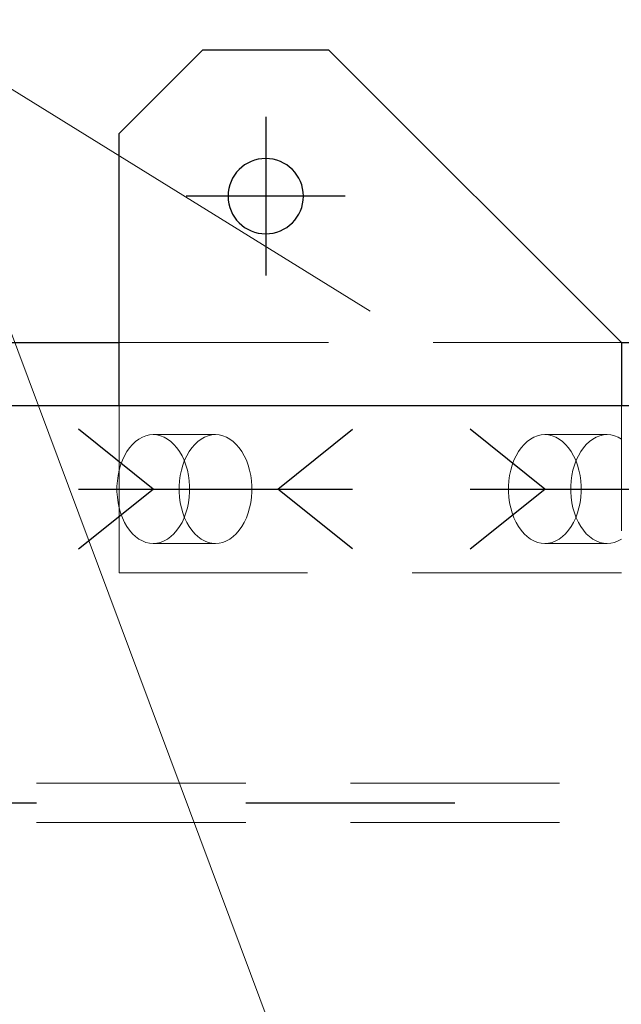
# Model space of a CAD drawing. Header units: millimetres. Extents: x 3528 to 4122, y 12044 to 12491.
# Tile 53 of 58: x 3950 to 3957, y 12348 to 12360. Entities that reach past the tile are written whole.
import ezdxf

# ---------------------------------------------------------------- set-up
doc = ezdxf.new("R2010")
doc.units = ezdxf.units.MM
doc.header["$LTSCALE"] = 10
doc.linetypes.add('HIDDEN', pattern=[0.375, 0.25, -0.125])
doc.linetypes.add('MITTE', pattern=[2, 1.25, -0.25, 0.25, -0.25])
doc.layers.get('Defpoints').update_dxf_attribs({"color": 1})
for name, color, linetype in [('PS_BOLT', 4, 'Continuous'), ('PS_MID', 5, 'MITTE'), ('PS_SHAPE', 3, 'Continuous')]:
    doc.layers.add(name, color=color, linetype=linetype)
for name, color, linetype, lineweight in [('PS_DIM', 4, 'Continuous', 13), ('PS_Hidden', 2, 'HIDDEN', 9), ('PS_Pos', 1, 'Continuous', 15), ('PS_SOLID', 7, 'Continuous', 30)]:
    doc.layers.add(name, color=color, linetype=linetype, lineweight=lineweight)
doc.styles.add('simplex', font='simplex.shx', dxfattribs={"width": 0.75})
doc.dimstyles.new('1_20_GŁ_DS1-LS20', dxfattribs={"dimtxt": 2, "dimasz": 2, "dimexe": 2, "dimexo": 5, "dimgap": 1, "dimtad": 1, "dimjust": 4, "dimdec": 0, "dimlfac": 20, "dimtxsty": 'simplex', "dimblk1": 'NONE', "dimsah": 1, "dimcen": 2, "dimclrd": 256, "dimclre": 256, "dimclrt": 4, "dimadec": 1, "dimazin": 0, "dimtfac": 1, "dimtdec": 0, "dimtmove": 2, "dimatfit": 3, "dimfxl": 1, "dimarcsym": 0})

# ---------------------------------------------------------------- blocks, each defined once
blk = doc.blocks.new('*D45')
at = {"layer": 'Defpoints', "color": 0, "transparency": 16777216}
for p in [(3953.069, 12370.88), (3953.069, 12356.746), (3585.581, 12345.696)]:
    blk.add_point(p, dxfattribs=at)
at = {"layer": 'PS_DIM', "lineweight": -2, "transparency": 16777216}
for p, q in [((3585.581, 12350.696), (3585.581, 12372.88)), ((3953.069, 12361.746), (3953.069, 12372.88)), ((3585.581, 12370.88), (3951.069, 12370.88))]:
    blk.add_line(p, q, dxfattribs=at)
at = {"layer": 'PS_DIM', "transparency": 16777216}
blk.add_solid([(3951.069, 12371.213), (3951.069, 12370.547), (3953.069, 12370.88)], dxfattribs=at)
at = {"layer": 'PS_DIM', "color": 4, "transparency": 16777216, "insert": (3951.049, 12366.646), "char_height": 2, "attachment_point": 5, "rotation": 90, "style": 'simplex'}
blk.add_mtext('14640', dxfattribs=at)
blk = doc.blocks.new('_None')
blk = doc.blocks.new('*D46')
at = {"layer": 'Defpoints', "color": 0, "transparency": 16777216}
for p in [(3965.171, 12370.88), (3965.171, 12347.899), (3585.581, 12345.696)]:
    blk.add_point(p, dxfattribs=at)
at = {"layer": 'PS_DIM', "lineweight": -2, "transparency": 16777216}
for p, q in [((3585.581, 12350.696), (3585.581, 12372.88)), ((3965.171, 12352.899), (3965.171, 12372.88)), ((3585.581, 12370.88), (3963.171, 12370.88))]:
    blk.add_line(p, q, dxfattribs=at)
at = {"layer": 'PS_DIM', "transparency": 16777216}
blk.add_solid([(3963.171, 12371.213), (3963.171, 12370.547), (3965.171, 12370.88)], dxfattribs=at)
at = {"layer": 'PS_DIM', "color": 4, "transparency": 16777216, "insert": (3963.151, 12366.646), "char_height": 2, "attachment_point": 5, "rotation": 90, "style": 'simplex'}
blk.add_mtext('14882', dxfattribs=at)
blk = doc.blocks.new('*X262')
at = {"color": 30, "linetype": 'Continuous'}
for p, q in [((3951.725, 12354.196), (3950.833, 12354.91)), ((3953.213, 12354.196), (3954.105, 12354.91)), ((3950.833, 12353.482), (3951.725, 12354.196)), ((3950.833, 12354.196), (3954.105, 12354.196)), ((3954.105, 12353.482), (3953.213, 12354.196))]:
    blk.add_line(p, q, dxfattribs=at)
blk = doc.blocks.new('*X265')
at = {"color": 30, "linetype": 'Continuous'}
for p, q in [((3956.405, 12354.196), (3955.512, 12354.91)), ((3957.892, 12354.196), (3958.785, 12354.91)), ((3955.512, 12353.482), (3956.405, 12354.196)), ((3955.512, 12354.196), (3958.785, 12354.196)), ((3958.785, 12353.482), (3957.892, 12354.196))]:
    blk.add_line(p, q, dxfattribs=at)
blk = doc.blocks.new('*X266')
at = {"layer": 'PS_Hidden', "color": 2, "linetype": 'HIDDEN'}
for p, q in [((3951.319, 12355.946), (3957.319, 12355.946)), ((3951.319, 12353.196), (3951.319, 12355.196)), ((3957.319, 12355.196), (3957.319, 12353.696)), ((3951.595, 12354.816), (3951.638, 12354.833)), ((3951.638, 12354.833), (3951.681, 12354.843)), ((3951.681, 12354.843), (3951.725, 12354.846)), ((3951.725, 12354.846), (3951.769, 12354.843)), ((3952.469, 12354.846), (3951.725, 12354.846)), ((3951.769, 12354.843), (3951.813, 12354.833)), ((3951.813, 12354.833), (3951.855, 12354.816)), ((3952.381, 12354.833), (3952.339, 12354.816)), ((3952.425, 12354.843), (3952.381, 12354.833)), ((3952.469, 12354.846), (3952.425, 12354.843)), ((3952.513, 12354.843), (3952.469, 12354.846)), ((3952.556, 12354.833), (3952.513, 12354.843)), ((3952.599, 12354.816), (3952.556, 12354.833)), ((3956.275, 12354.816), (3956.317, 12354.833)), ((3956.317, 12354.833), (3956.361, 12354.843)), ((3956.361, 12354.843), (3956.405, 12354.846)), ((3956.405, 12354.846), (3956.449, 12354.843)), ((3957.149, 12354.846), (3956.405, 12354.846)), ((3956.449, 12354.843), (3956.492, 12354.833)), ((3956.492, 12354.833), (3956.535, 12354.816)), ((3957.061, 12354.833), (3957.019, 12354.816)), ((3957.105, 12354.843), (3957.061, 12354.833)), ((3957.149, 12354.846), (3957.105, 12354.843)), ((3957.193, 12354.843), (3957.149, 12354.846)), ((3957.236, 12354.833), (3957.193, 12354.843)), ((3957.279, 12354.816), (3957.236, 12354.833)), ((3951.442, 12354.689), (3951.477, 12354.729)), ((3951.477, 12354.729), (3951.514, 12354.764)), ((3951.514, 12354.764), (3951.554, 12354.793)), ((3951.554, 12354.793), (3951.595, 12354.816)), ((3951.855, 12354.816), (3951.897, 12354.793)), ((3951.897, 12354.793), (3951.936, 12354.764)), ((3951.936, 12354.764), (3951.973, 12354.729)), ((3951.973, 12354.729), (3952.008, 12354.689)), ((3952.221, 12354.729), (3952.186, 12354.689)), ((3952.258, 12354.764), (3952.221, 12354.729)), ((3952.297, 12354.793), (3952.258, 12354.764)), ((3952.339, 12354.816), (3952.297, 12354.793)), ((3952.64, 12354.793), (3952.599, 12354.816)), ((3952.68, 12354.764), (3952.64, 12354.793)), ((3952.717, 12354.729), (3952.68, 12354.764)), ((3952.752, 12354.689), (3952.717, 12354.729)), ((3956.122, 12354.689), (3956.157, 12354.729)), ((3956.157, 12354.729), (3956.194, 12354.764)), ((3956.194, 12354.764), (3956.234, 12354.793)), ((3956.234, 12354.793), (3956.275, 12354.816)), ((3956.535, 12354.816), (3956.576, 12354.793)), ((3956.576, 12354.793), (3956.616, 12354.764)), ((3956.616, 12354.764), (3956.653, 12354.729)), ((3956.653, 12354.729), (3956.688, 12354.689)), ((3956.9, 12354.729), (3956.866, 12354.689)), ((3956.938, 12354.764), (3956.9, 12354.729)), ((3956.977, 12354.793), (3956.938, 12354.764)), ((3957.019, 12354.816), (3956.977, 12354.793)), ((3957.32, 12354.793), (3957.279, 12354.816)), ((3951.356, 12354.54), (3951.382, 12354.594)), ((3951.382, 12354.594), (3951.41, 12354.644)), ((3951.41, 12354.644), (3951.442, 12354.689)), ((3952.008, 12354.689), (3952.04, 12354.644)), ((3952.04, 12354.644), (3952.069, 12354.594)), ((3952.069, 12354.594), (3952.094, 12354.54)), ((3952.125, 12354.594), (3952.1, 12354.54)), ((3952.154, 12354.644), (3952.125, 12354.594)), ((3952.186, 12354.689), (3952.154, 12354.644)), ((3952.784, 12354.644), (3952.752, 12354.689)), ((3952.812, 12354.594), (3952.784, 12354.644)), ((3952.838, 12354.54), (3952.812, 12354.594)), ((3956.036, 12354.54), (3956.061, 12354.594)), ((3956.061, 12354.594), (3956.09, 12354.644)), ((3956.09, 12354.644), (3956.122, 12354.689)), ((3956.688, 12354.689), (3956.72, 12354.644)), ((3956.72, 12354.644), (3956.749, 12354.594)), ((3956.749, 12354.594), (3956.774, 12354.54)), ((3956.805, 12354.594), (3956.78, 12354.54)), ((3956.834, 12354.644), (3956.805, 12354.594)), ((3956.866, 12354.689), (3956.834, 12354.644)), ((3951.318, 12354.422), (3951.335, 12354.482)), ((3951.335, 12354.482), (3951.356, 12354.54)), ((3952.079, 12354.482), (3952.061, 12354.422)), ((3952.1, 12354.54), (3952.079, 12354.482)), ((3952.094, 12354.54), (3952.115, 12354.482)), ((3952.115, 12354.482), (3952.133, 12354.422)), ((3952.859, 12354.482), (3952.838, 12354.54)), ((3952.876, 12354.422), (3952.859, 12354.482)), ((3955.997, 12354.422), (3956.015, 12354.482)), ((3956.015, 12354.482), (3956.036, 12354.54)), ((3956.758, 12354.482), (3956.741, 12354.422)), ((3956.78, 12354.54), (3956.758, 12354.482)), ((3956.774, 12354.54), (3956.795, 12354.482)), ((3956.795, 12354.482), (3956.812, 12354.422)), ((3951.296, 12354.294), (3951.304, 12354.359)), ((3951.304, 12354.359), (3951.318, 12354.422)), ((3952.048, 12354.359), (3952.039, 12354.294)), ((3952.061, 12354.422), (3952.048, 12354.359)), ((3952.133, 12354.422), (3952.146, 12354.359)), ((3952.146, 12354.359), (3952.155, 12354.294)), ((3952.89, 12354.359), (3952.876, 12354.422)), ((3952.898, 12354.294), (3952.89, 12354.359)), ((3955.975, 12354.294), (3955.984, 12354.359)), ((3955.984, 12354.359), (3955.997, 12354.422)), ((3956.728, 12354.359), (3956.719, 12354.294)), ((3956.741, 12354.422), (3956.728, 12354.359)), ((3956.812, 12354.422), (3956.826, 12354.359)), ((3956.826, 12354.359), (3956.834, 12354.294)), ((3951.291, 12354.229), (3951.296, 12354.294)), ((3952.039, 12354.294), (3952.035, 12354.229)), ((3952.155, 12354.294), (3952.159, 12354.229)), ((3952.903, 12354.229), (3952.898, 12354.294)), ((3955.971, 12354.229), (3955.975, 12354.294)), ((3956.719, 12354.294), (3956.715, 12354.229)), ((3956.834, 12354.294), (3956.839, 12354.229)), ((3951.291, 12354.163), (3951.291, 12354.229)), ((3951.296, 12354.098), (3951.291, 12354.163)), ((3952.035, 12354.229), (3952.035, 12354.163)), ((3952.035, 12354.163), (3952.039, 12354.098)), ((3952.159, 12354.163), (3952.155, 12354.098)), ((3952.159, 12354.229), (3952.159, 12354.163)), ((3952.898, 12354.098), (3952.903, 12354.163)), ((3952.903, 12354.163), (3952.903, 12354.229)), ((3955.971, 12354.163), (3955.971, 12354.229)), ((3955.975, 12354.098), (3955.971, 12354.163)), ((3956.715, 12354.229), (3956.715, 12354.163)), ((3956.715, 12354.163), (3956.719, 12354.098)), ((3956.839, 12354.163), (3956.834, 12354.098)), ((3956.839, 12354.229), (3956.839, 12354.163)), ((3951.304, 12354.033), (3951.296, 12354.098)), ((3951.318, 12353.97), (3951.304, 12354.033)), ((3952.039, 12354.098), (3952.048, 12354.033)), ((3952.048, 12354.033), (3952.061, 12353.97)), ((3952.146, 12354.033), (3952.133, 12353.97)), ((3952.155, 12354.098), (3952.146, 12354.033)), ((3952.876, 12353.97), (3952.89, 12354.033)), ((3952.89, 12354.033), (3952.898, 12354.098)), ((3955.984, 12354.033), (3955.975, 12354.098)), ((3955.997, 12353.97), (3955.984, 12354.033)), ((3956.719, 12354.098), (3956.728, 12354.033)), ((3956.728, 12354.033), (3956.741, 12353.97)), ((3956.826, 12354.033), (3956.812, 12353.97)), ((3956.834, 12354.098), (3956.826, 12354.033)), ((3951.335, 12353.91), (3951.318, 12353.97)), ((3951.356, 12353.852), (3951.335, 12353.91)), ((3952.061, 12353.97), (3952.079, 12353.91)), ((3952.079, 12353.91), (3952.1, 12353.852)), ((3952.115, 12353.91), (3952.094, 12353.852)), ((3952.133, 12353.97), (3952.115, 12353.91)), ((3952.838, 12353.852), (3952.859, 12353.91)), ((3952.859, 12353.91), (3952.876, 12353.97)), ((3956.015, 12353.91), (3955.997, 12353.97)), ((3956.036, 12353.852), (3956.015, 12353.91)), ((3956.741, 12353.97), (3956.758, 12353.91)), ((3956.758, 12353.91), (3956.78, 12353.852)), ((3956.795, 12353.91), (3956.774, 12353.852)), ((3956.812, 12353.97), (3956.795, 12353.91)), ((3951.382, 12353.798), (3951.356, 12353.852)), ((3951.41, 12353.748), (3951.382, 12353.798)), ((3952.069, 12353.798), (3952.04, 12353.748)), ((3952.094, 12353.852), (3952.069, 12353.798)), ((3952.1, 12353.852), (3952.125, 12353.798)), ((3952.125, 12353.798), (3952.154, 12353.748)), ((3952.784, 12353.748), (3952.812, 12353.798)), ((3952.812, 12353.798), (3952.838, 12353.852)), ((3956.061, 12353.798), (3956.036, 12353.852)), ((3956.09, 12353.748), (3956.061, 12353.798)), ((3956.749, 12353.798), (3956.72, 12353.748)), ((3956.774, 12353.852), (3956.749, 12353.798)), ((3956.78, 12353.852), (3956.805, 12353.798)), ((3956.805, 12353.798), (3956.834, 12353.748)), ((3951.442, 12353.703), (3951.41, 12353.748)), ((3951.477, 12353.662), (3951.442, 12353.703)), ((3951.514, 12353.628), (3951.477, 12353.662)), ((3951.973, 12353.662), (3951.936, 12353.628)), ((3952.008, 12353.703), (3951.973, 12353.662)), ((3952.04, 12353.748), (3952.008, 12353.703)), ((3952.154, 12353.748), (3952.186, 12353.703)), ((3952.186, 12353.703), (3952.221, 12353.662)), ((3952.221, 12353.662), (3952.258, 12353.628)), ((3952.68, 12353.628), (3952.717, 12353.662)), ((3952.717, 12353.662), (3952.752, 12353.703)), ((3952.752, 12353.703), (3952.784, 12353.748)), ((3956.122, 12353.703), (3956.09, 12353.748)), ((3956.157, 12353.662), (3956.122, 12353.703)), ((3956.194, 12353.628), (3956.157, 12353.662)), ((3956.653, 12353.662), (3956.616, 12353.628)), ((3956.688, 12353.703), (3956.653, 12353.662)), ((3956.72, 12353.748), (3956.688, 12353.703)), ((3956.834, 12353.748), (3956.866, 12353.703)), ((3956.866, 12353.703), (3956.9, 12353.662)), ((3956.9, 12353.662), (3956.938, 12353.628)), ((3951.554, 12353.599), (3951.514, 12353.628)), ((3951.595, 12353.576), (3951.554, 12353.599)), ((3951.638, 12353.559), (3951.595, 12353.576)), ((3951.681, 12353.549), (3951.638, 12353.559)), ((3951.725, 12353.546), (3951.681, 12353.549)), ((3951.769, 12353.549), (3951.725, 12353.546)), ((3952.469, 12353.546), (3951.725, 12353.546)), ((3951.813, 12353.559), (3951.769, 12353.549)), ((3951.855, 12353.576), (3951.813, 12353.559)), ((3951.897, 12353.599), (3951.855, 12353.576)), ((3951.936, 12353.628), (3951.897, 12353.599)), ((3952.258, 12353.628), (3952.297, 12353.599)), ((3952.297, 12353.599), (3952.339, 12353.576)), ((3952.339, 12353.576), (3952.381, 12353.559)), ((3952.381, 12353.559), (3952.425, 12353.549)), ((3952.425, 12353.549), (3952.469, 12353.546)), ((3952.469, 12353.546), (3952.513, 12353.549)), ((3952.513, 12353.549), (3952.556, 12353.559)), ((3952.556, 12353.559), (3952.599, 12353.576)), ((3952.599, 12353.576), (3952.64, 12353.599)), ((3952.64, 12353.599), (3952.68, 12353.628)), ((3956.234, 12353.599), (3956.194, 12353.628)), ((3956.275, 12353.576), (3956.234, 12353.599)), ((3956.317, 12353.559), (3956.275, 12353.576)), ((3956.361, 12353.549), (3956.317, 12353.559)), ((3956.405, 12353.546), (3956.361, 12353.549)), ((3956.449, 12353.549), (3956.405, 12353.546)), ((3957.149, 12353.546), (3956.405, 12353.546)), ((3956.492, 12353.559), (3956.449, 12353.549)), ((3956.535, 12353.576), (3956.492, 12353.559)), ((3956.576, 12353.599), (3956.535, 12353.576)), ((3956.616, 12353.628), (3956.576, 12353.599)), ((3956.938, 12353.628), (3956.977, 12353.599)), ((3956.977, 12353.599), (3957.019, 12353.576)), ((3957.019, 12353.576), (3957.061, 12353.559)), ((3957.061, 12353.559), (3957.105, 12353.549)), ((3957.105, 12353.549), (3957.149, 12353.546)), ((3957.149, 12353.546), (3957.193, 12353.549)), ((3957.193, 12353.549), (3957.236, 12353.559)), ((3957.236, 12353.559), (3957.279, 12353.576)), ((3957.279, 12353.576), (3957.32, 12353.599)), ((3957.319, 12353.196), (3951.319, 12353.196)), ((3717.831, 12350.681), (3964.105, 12350.681)), ((3717.831, 12350.211), (3964.105, 12350.211))]:
    blk.add_line(p, q, dxfattribs=at)
at = {"layer": 'PS_MID', "color": 5, "linetype": 'MITTE'}
for p, q in [((3953.069, 12358.646), (3953.069, 12356.746)), ((3954.019, 12357.696), (3952.119, 12357.696)), ((3951.225, 12354.196), (3952.969, 12354.196)), ((3955.905, 12354.196), (3957.649, 12354.196)), ((3717.831, 12350.446), (3967.262, 12350.446))]:
    blk.add_line(p, q, dxfattribs=at)
at = {"layer": 'PS_SOLID', "color": 7, "linetype": 'Continuous'}
for p, q in [((3952.319, 12359.446), (3951.319, 12358.446)), ((3952.319, 12359.446), (3953.819, 12359.446)), ((3957.319, 12355.946), (3953.819, 12359.446)), ((3951.319, 12355.196), (3951.319, 12358.446)), ((3930.332, 12355.946), (3951.319, 12355.946)), ((3957.319, 12355.946), (3964.427, 12355.946)), ((3957.319, 12355.946), (3957.319, 12355.196)), ((3717.831, 12355.196), (3964.762, 12355.196))]:
    blk.add_line(p, q, dxfattribs=at)
at = {"layer": 'PS_SOLID', "color": 7, "extrusion": (0, 0, -1)}
blk.add_circle((-3953.069, 12357.696), 0.45, dxfattribs=at)
blk = doc.blocks.new('*X292')
at = {"color": 1}
blk.add_line((3954.319, 12344.571), (3948.609, 12359.856), dxfattribs=at)
blk = doc.blocks.new('*X293')
at = {"color": 1}
blk.add_line((3954.319, 12356.321), (3948.609, 12359.856), dxfattribs=at)

msp = doc.modelspace()

# ---------------------------------------------------------------- block references
at = {"layer": 'PS_BOLT', "color": 30}
for name in ['*X262', '*X265']:
    msp.add_blockref(name, (0, 0), dxfattribs=at)
at = {"layer": 'PS_Pos'}
for name in ['*X292', '*X293']:
    msp.add_blockref(name, (0, 0), dxfattribs=at)
at = {"layer": 'PS_SHAPE'}
msp.add_blockref('*X266', (0, 0), dxfattribs=at)

# ---------------------------------------------------------------- dimensions: what is measured, and where the dimension line sits
at = {"layer": 'PS_DIM'}
for base, p2, text, picture, middle in [((3953.069, 12370.88), (3953.069, 12356.746), '14640', '*D45', (3951.049, 12366.646)), ((3965.171, 12370.88), (3965.171, 12347.899), '14882', '*D46', (3963.151, 12366.646))]:
    dim = msp.add_linear_dim(base=base, p1=(3585.581, 12345.696), p2=p2, text=text, dimstyle='1_20_GŁ_DS1-LS20', dxfattribs=at)
    dim.commit()
    dim.dimension.update_dxf_attribs({"geometry": picture, "text_midpoint": middle, "dimtype": 128, "text_rotation": 90})

doc.saveas('drawing.dxf')
